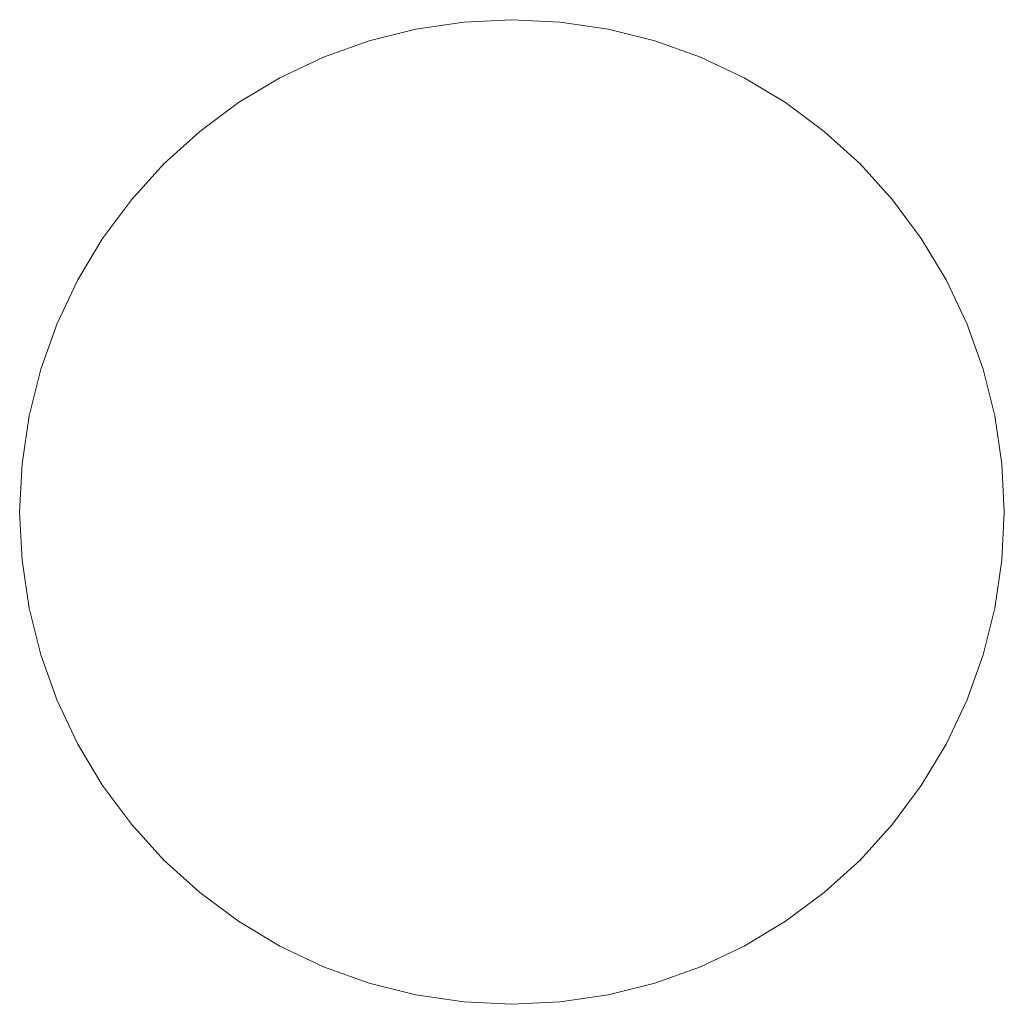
# Model space of a CAD drawing. Header units: millimetres. Extents: x -143 to 143, y -39 to 39.
# Tile 13 of 38: x -32 to -13, y -39 to -21. Entities that reach past the tile are written whole.
import ezdxf

# ---------------------------------------------------------------- set-up
doc = ezdxf.new("R2010")
doc.units = ezdxf.units.MM
doc.header["$LTSCALE"] = 5.08
doc.layers.add('None', color=7, linetype='Continuous', lineweight=5, true_color=0x000000)

# ---------------------------------------------------------------- blocks, each defined once
blk = doc.blocks.new('Group-1')
at = {"layer": 'None', "color": 18, "linetype": 'Continuous', "lineweight": 5}
for points, invisible_edges in [([(-37739.576, 11109.312, -204.914), (-37737.866, 11117.911, -204.914), (-37729.765, 11121.267, -204.914), (-37739.576, 11109.312, -204.914)], 15), ([(-37727.977, 11103.112, -204.914), (-37739.576, 11109.312, -204.914), (-37729.765, 11121.267, -204.914), (-37727.977, 11103.112, -204.914)], 15), ([(-37739.576, 11109.312, -201.739), (-37737.866, 11117.911, -201.739), (-37729.765, 11121.267, -201.739), (-37739.576, 11109.312, -201.739)], 15), ([(-37727.977, 11103.112, -201.739), (-37739.576, 11109.312, -201.739), (-37729.765, 11121.267, -201.739), (-37727.977, 11103.112, -201.739)], 15), ([(-37737.866, 11117.911, -204.914), (-37733.376, 11120.911, -204.914), (-37729.765, 11121.267, -204.914), (-37737.866, 11117.911, -204.914)], 15), ([(-37737.866, 11117.911, -201.739), (-37733.376, 11120.911, -201.739), (-37729.765, 11121.267, -201.739), (-37737.866, 11117.911, -201.739)], 15), ([(-37733.376, 11120.911, -204.914), (-37732.491, 11121.133, -204.914), (-37731.588, 11121.267, -204.914), (-37733.376, 11120.911, -204.914)], 12), ([(-37733.376, 11120.911, -204.914), (-37731.588, 11121.267, -204.914), (-37729.765, 11121.267, -204.914), (-37733.376, 11120.911, -204.914)], 15), ([(-37733.376, 11120.911, -201.739), (-37732.491, 11121.133, -201.739), (-37731.588, 11121.267, -201.739), (-37733.376, 11120.911, -201.739)], 12), ([(-37733.376, 11120.911, -201.739), (-37731.588, 11121.267, -201.739), (-37729.765, 11121.267, -201.739), (-37733.376, 11120.911, -201.739)], 15), ([(-37731.588, 11121.267, -204.914), (-37730.677, 11121.311, -204.914), (-37729.765, 11121.267, -204.914), (-37731.588, 11121.267, -204.914)], 12), ([(-37731.588, 11121.267, -201.739), (-37730.677, 11121.311, -201.739), (-37729.765, 11121.267, -201.739), (-37731.588, 11121.267, -201.739)], 12), ([(-37729.765, 11121.267, -204.914), (-37728.862, 11121.133, -204.914), (-37727.977, 11120.911, -204.914), (-37729.765, 11121.267, -204.914)], 12), ([(-37729.765, 11121.267, -204.914), (-37727.977, 11120.911, -204.914), (-37725.51, 11119.744, -204.914), (-37729.765, 11121.267, -204.914)], 15), ([(-37729.765, 11121.267, -204.914), (-37725.51, 11119.744, -204.914), (-37723.488, 11117.911, -204.914), (-37729.765, 11121.267, -204.914)], 15), ([(-37729.765, 11121.267, -204.914), (-37723.488, 11117.911, -204.914), (-37721.421, 11112.923, -204.914), (-37729.765, 11121.267, -204.914)], 15), ([(-37727.977, 11103.112, -204.914), (-37729.765, 11121.267, -204.914), (-37721.421, 11112.923, -204.914), (-37727.977, 11103.112, -204.914)], 15), ([(-37729.765, 11121.267, -201.739), (-37728.862, 11121.133, -201.739), (-37727.977, 11120.911, -201.739), (-37729.765, 11121.267, -201.739)], 12), ([(-37729.765, 11121.267, -201.739), (-37727.977, 11120.911, -201.739), (-37725.51, 11119.744, -201.739), (-37729.765, 11121.267, -201.739)], 15), ([(-37729.765, 11121.267, -201.739), (-37725.51, 11119.744, -201.739), (-37723.488, 11117.911, -201.739), (-37729.765, 11121.267, -201.739)], 15), ([(-37729.765, 11121.267, -201.739), (-37723.488, 11117.911, -201.739), (-37721.421, 11112.923, -201.739), (-37729.765, 11121.267, -201.739)], 15), ([(-37727.977, 11103.112, -201.739), (-37729.765, 11121.267, -201.739), (-37721.421, 11112.923, -201.739), (-37727.977, 11103.112, -201.739)], 15), ([(-37737.866, 11117.911, -204.914), (-37735.843, 11119.744, -204.914), (-37733.376, 11120.911, -204.914), (-37737.866, 11117.911, -204.914)], 15), ([(-37737.866, 11117.911, -201.739), (-37735.843, 11119.744, -201.739), (-37733.376, 11120.911, -201.739), (-37737.866, 11117.911, -201.739)], 15), ([(-37735.843, 11119.744, -204.914), (-37735.061, 11120.213, -204.914), (-37733.376, 11120.911, -204.914), (-37735.843, 11119.744, -204.914)], 14), ([(-37735.843, 11119.744, -201.739), (-37735.061, 11120.213, -201.739), (-37733.376, 11120.911, -201.739), (-37735.843, 11119.744, -201.739)], 14), ([(-37735.061, 11120.213, -204.914), (-37734.236, 11120.604, -204.914), (-37733.376, 11120.911, -204.914), (-37735.061, 11120.213, -204.914)], 12), ([(-37735.061, 11120.213, -201.739), (-37734.236, 11120.604, -201.739), (-37733.376, 11120.911, -201.739), (-37735.061, 11120.213, -201.739)], 12), ([(-37727.977, 11120.911, -204.914), (-37727.118, 11120.604, -204.914), (-37726.293, 11120.213, -204.914), (-37727.977, 11120.911, -204.914)], 12), ([(-37727.977, 11120.911, -204.914), (-37726.293, 11120.213, -204.914), (-37725.51, 11119.744, -204.914), (-37727.977, 11120.911, -204.914)], 13), ([(-37727.977, 11120.911, -201.739), (-37727.118, 11120.604, -201.739), (-37726.293, 11120.213, -201.739), (-37727.977, 11120.911, -201.739)], 12), ([(-37727.977, 11120.911, -201.739), (-37726.293, 11120.213, -201.739), (-37725.51, 11119.744, -201.739), (-37727.977, 11120.911, -201.739)], 13), ([(-37737.866, 11117.911, -204.914), (-37737.253, 11118.588, -204.914), (-37735.843, 11119.744, -204.914), (-37737.866, 11117.911, -204.914)], 14), ([(-37737.866, 11117.911, -201.739), (-37737.253, 11118.588, -201.739), (-37735.843, 11119.744, -201.739), (-37737.866, 11117.911, -201.739)], 14), ([(-37737.253, 11118.588, -204.914), (-37736.576, 11119.2, -204.914), (-37735.843, 11119.744, -204.914), (-37737.253, 11118.588, -204.914)], 12), ([(-37737.253, 11118.588, -201.739), (-37736.576, 11119.2, -201.739), (-37735.843, 11119.744, -201.739), (-37737.253, 11118.588, -201.739)], 12), ([(-37725.51, 11119.744, -204.914), (-37724.777, 11119.2, -204.914), (-37724.1, 11118.588, -204.914), (-37725.51, 11119.744, -204.914)], 12), ([(-37725.51, 11119.744, -204.914), (-37724.1, 11118.588, -204.914), (-37723.488, 11117.911, -204.914), (-37725.51, 11119.744, -204.914)], 13), ([(-37725.51, 11119.744, -201.739), (-37724.777, 11119.2, -201.739), (-37724.1, 11118.588, -201.739), (-37725.51, 11119.744, -201.739)], 12), ([(-37725.51, 11119.744, -201.739), (-37724.1, 11118.588, -201.739), (-37723.488, 11117.911, -201.739), (-37725.51, 11119.744, -201.739)], 13), ([(-37739.932, 11112.923, -204.914), (-37739.576, 11114.711, -204.914), (-37737.866, 11117.911, -204.914), (-37739.932, 11112.923, -204.914)], 15), ([(-37739.576, 11109.312, -204.914), (-37739.932, 11112.923, -204.914), (-37737.866, 11117.911, -204.914), (-37739.576, 11109.312, -204.914)], 15), ([(-37739.932, 11112.923, -201.739), (-37739.576, 11114.711, -201.739), (-37737.866, 11117.911, -201.739), (-37739.932, 11112.923, -201.739)], 15), ([(-37739.576, 11109.312, -201.739), (-37739.932, 11112.923, -201.739), (-37737.866, 11117.911, -201.739), (-37739.576, 11109.312, -201.739)], 15), ([(-37739.576, 11114.711, -204.914), (-37738.878, 11116.395, -204.914), (-37737.866, 11117.911, -204.914), (-37739.576, 11114.711, -204.914)], 15), ([(-37739.576, 11114.711, -201.739), (-37738.878, 11116.395, -201.739), (-37737.866, 11117.911, -201.739), (-37739.576, 11114.711, -201.739)], 15), ([(-37738.878, 11116.395, -204.914), (-37738.409, 11117.178, -204.914), (-37737.866, 11117.911, -204.914), (-37738.878, 11116.395, -204.914)], 12), ([(-37738.878, 11116.395, -201.739), (-37738.409, 11117.178, -201.739), (-37737.866, 11117.911, -201.739), (-37738.878, 11116.395, -201.739)], 12), ([(-37723.488, 11117.911, -204.914), (-37722.944, 11117.178, -204.914), (-37722.475, 11116.395, -204.914), (-37723.488, 11117.911, -204.914)], 12), ([(-37723.488, 11117.911, -204.914), (-37722.475, 11116.395, -204.914), (-37721.777, 11114.711, -204.914), (-37723.488, 11117.911, -204.914)], 15), ([(-37723.488, 11117.911, -204.914), (-37721.777, 11114.711, -204.914), (-37721.421, 11112.923, -204.914), (-37723.488, 11117.911, -204.914)], 15), ([(-37723.488, 11117.911, -201.739), (-37722.944, 11117.178, -201.739), (-37722.475, 11116.395, -201.739), (-37723.488, 11117.911, -201.739)], 12), ([(-37723.488, 11117.911, -201.739), (-37722.475, 11116.395, -201.739), (-37721.777, 11114.711, -201.739), (-37723.488, 11117.911, -201.739)], 15), ([(-37723.488, 11117.911, -201.739), (-37721.777, 11114.711, -201.739), (-37721.421, 11112.923, -201.739), (-37723.488, 11117.911, -201.739)], 15), ([(-37739.576, 11114.711, -204.914), (-37739.269, 11115.57, -204.914), (-37738.878, 11116.395, -204.914), (-37739.576, 11114.711, -204.914)], 12), ([(-37739.576, 11114.711, -201.739), (-37739.269, 11115.57, -201.739), (-37738.878, 11116.395, -201.739), (-37739.576, 11114.711, -201.739)], 12), ([(-37722.475, 11116.395, -204.914), (-37722.085, 11115.57, -204.914), (-37721.777, 11114.711, -204.914), (-37722.475, 11116.395, -204.914)], 12), ([(-37722.475, 11116.395, -201.739), (-37722.085, 11115.57, -201.739), (-37721.777, 11114.711, -201.739), (-37722.475, 11116.395, -201.739)], 12), ([(-37739.932, 11112.923, -204.914), (-37739.798, 11113.826, -204.914), (-37739.576, 11114.711, -204.914), (-37739.932, 11112.923, -204.914)], 12), ([(-37739.932, 11112.923, -201.739), (-37739.798, 11113.826, -201.739), (-37739.576, 11114.711, -201.739), (-37739.932, 11112.923, -201.739)], 12), ([(-37721.777, 11114.711, -204.914), (-37721.555, 11113.826, -204.914), (-37721.421, 11112.923, -204.914), (-37721.777, 11114.711, -204.914)], 12), ([(-37721.777, 11114.711, -201.739), (-37721.555, 11113.826, -201.739), (-37721.421, 11112.923, -201.739), (-37721.777, 11114.711, -201.739)], 12), ([(-37739.932, 11111.1, -204.914), (-37739.977, 11112.011, -204.914), (-37739.932, 11112.923, -204.914), (-37739.932, 11111.1, -204.914)], 12), ([(-37739.932, 11111.1, -201.739), (-37739.977, 11112.011, -201.739), (-37739.932, 11112.923, -201.739), (-37739.932, 11111.1, -201.739)], 12), ([(-37739.576, 11109.312, -204.914), (-37739.932, 11111.1, -204.914), (-37739.932, 11112.923, -204.914), (-37739.576, 11109.312, -204.914)], 15), ([(-37739.576, 11109.312, -201.739), (-37739.932, 11111.1, -201.739), (-37739.932, 11112.923, -201.739), (-37739.576, 11109.312, -201.739)], 15), ([(-37721.421, 11112.923, -204.914), (-37723.488, 11106.112, -204.914), (-37727.977, 11103.112, -204.914), (-37721.421, 11112.923, -204.914)], 15), ([(-37721.421, 11112.923, -201.739), (-37723.488, 11106.112, -201.739), (-37727.977, 11103.112, -201.739), (-37721.421, 11112.923, -201.739)], 15), ([(-37721.421, 11112.923, -204.914), (-37721.777, 11109.312, -204.914), (-37723.488, 11106.112, -204.914), (-37721.421, 11112.923, -204.914)], 15), ([(-37721.421, 11112.923, -201.739), (-37721.777, 11109.312, -201.739), (-37723.488, 11106.112, -201.739), (-37721.421, 11112.923, -201.739)], 15), ([(-37721.421, 11112.923, -204.914), (-37721.421, 11111.1, -204.914), (-37721.777, 11109.312, -204.914), (-37721.421, 11112.923, -204.914)], 15), ([(-37721.421, 11112.923, -201.739), (-37721.421, 11111.1, -201.739), (-37721.777, 11109.312, -201.739), (-37721.421, 11112.923, -201.739)], 15), ([(-37721.421, 11112.923, -204.914), (-37721.377, 11112.011, -204.914), (-37721.421, 11111.1, -204.914), (-37721.421, 11112.923, -204.914)], 12), ([(-37721.421, 11112.923, -201.739), (-37721.377, 11112.011, -201.739), (-37721.421, 11111.1, -201.739), (-37721.421, 11112.923, -201.739)], 12), ([(-37739.576, 11109.312, -204.914), (-37739.798, 11110.197, -204.914), (-37739.932, 11111.1, -204.914), (-37739.576, 11109.312, -204.914)], 12), ([(-37739.576, 11109.312, -201.739), (-37739.798, 11110.197, -201.739), (-37739.932, 11111.1, -201.739), (-37739.576, 11109.312, -201.739)], 12), ([(-37721.421, 11111.1, -204.914), (-37721.555, 11110.197, -204.914), (-37721.777, 11109.312, -204.914), (-37721.421, 11111.1, -204.914)], 12), ([(-37721.421, 11111.1, -201.739), (-37721.555, 11110.197, -201.739), (-37721.777, 11109.312, -201.739), (-37721.421, 11111.1, -201.739)], 12), ([(-37738.878, 11107.627, -204.914), (-37739.269, 11108.452, -204.914), (-37739.576, 11109.312, -204.914), (-37738.878, 11107.627, -204.914)], 12), ([(-37737.866, 11106.112, -204.914), (-37738.878, 11107.627, -204.914), (-37739.576, 11109.312, -204.914), (-37737.866, 11106.112, -204.914)], 15), ([(-37735.843, 11104.279, -204.914), (-37737.866, 11106.112, -204.914), (-37739.576, 11109.312, -204.914), (-37735.843, 11104.279, -204.914)], 15), ([(-37727.977, 11103.112, -204.914), (-37735.843, 11104.279, -204.914), (-37739.576, 11109.312, -204.914), (-37727.977, 11103.112, -204.914)], 15), ([(-37738.878, 11107.627, -201.739), (-37739.269, 11108.452, -201.739), (-37739.576, 11109.312, -201.739), (-37738.878, 11107.627, -201.739)], 12), ([(-37737.866, 11106.112, -201.739), (-37738.878, 11107.627, -201.739), (-37739.576, 11109.312, -201.739), (-37737.866, 11106.112, -201.739)], 15), ([(-37735.843, 11104.279, -201.739), (-37737.866, 11106.112, -201.739), (-37739.576, 11109.312, -201.739), (-37735.843, 11104.279, -201.739)], 15), ([(-37727.977, 11103.112, -201.739), (-37735.843, 11104.279, -201.739), (-37739.576, 11109.312, -201.739), (-37727.977, 11103.112, -201.739)], 15), ([(-37721.777, 11109.312, -204.914), (-37722.475, 11107.627, -204.914), (-37723.488, 11106.112, -204.914), (-37721.777, 11109.312, -204.914)], 15), ([(-37721.777, 11109.312, -201.739), (-37722.475, 11107.627, -201.739), (-37723.488, 11106.112, -201.739), (-37721.777, 11109.312, -201.739)], 15), ([(-37721.777, 11109.312, -204.914), (-37722.085, 11108.452, -204.914), (-37722.475, 11107.627, -204.914), (-37721.777, 11109.312, -204.914)], 12), ([(-37721.777, 11109.312, -201.739), (-37722.085, 11108.452, -201.739), (-37722.475, 11107.627, -201.739), (-37721.777, 11109.312, -201.739)], 12), ([(-37737.866, 11106.112, -204.914), (-37738.409, 11106.845, -204.914), (-37738.878, 11107.627, -204.914), (-37737.866, 11106.112, -204.914)], 12), ([(-37737.866, 11106.112, -201.739), (-37738.409, 11106.845, -201.739), (-37738.878, 11107.627, -201.739), (-37737.866, 11106.112, -201.739)], 12), ([(-37722.475, 11107.627, -204.914), (-37722.944, 11106.845, -204.914), (-37723.488, 11106.112, -204.914), (-37722.475, 11107.627, -204.914)], 12), ([(-37722.475, 11107.627, -201.739), (-37722.944, 11106.845, -201.739), (-37723.488, 11106.112, -201.739), (-37722.475, 11107.627, -201.739)], 12), ([(-37735.843, 11104.279, -204.914), (-37737.253, 11105.435, -204.914), (-37737.866, 11106.112, -204.914), (-37735.843, 11104.279, -204.914)], 13), ([(-37735.843, 11104.279, -201.739), (-37737.253, 11105.435, -201.739), (-37737.866, 11106.112, -201.739), (-37735.843, 11104.279, -201.739)], 13), ([(-37723.488, 11106.112, -204.914), (-37725.51, 11104.279, -204.914), (-37727.977, 11103.112, -204.914), (-37723.488, 11106.112, -204.914)], 15), ([(-37723.488, 11106.112, -201.739), (-37725.51, 11104.279, -201.739), (-37727.977, 11103.112, -201.739), (-37723.488, 11106.112, -201.739)], 15), ([(-37723.488, 11106.112, -204.914), (-37724.1, 11105.435, -204.914), (-37725.51, 11104.279, -204.914), (-37723.488, 11106.112, -204.914)], 14), ([(-37723.488, 11106.112, -201.739), (-37724.1, 11105.435, -201.739), (-37725.51, 11104.279, -201.739), (-37723.488, 11106.112, -201.739)], 14), ([(-37735.843, 11104.279, -204.914), (-37736.576, 11104.822, -204.914), (-37737.253, 11105.435, -204.914), (-37735.843, 11104.279, -204.914)], 12), ([(-37735.843, 11104.279, -201.739), (-37736.576, 11104.822, -201.739), (-37737.253, 11105.435, -201.739), (-37735.843, 11104.279, -201.739)], 12), ([(-37724.1, 11105.435, -204.914), (-37724.777, 11104.822, -204.914), (-37725.51, 11104.279, -204.914), (-37724.1, 11105.435, -204.914)], 12), ([(-37724.1, 11105.435, -201.739), (-37724.777, 11104.822, -201.739), (-37725.51, 11104.279, -201.739), (-37724.1, 11105.435, -201.739)], 12), ([(-37733.376, 11103.112, -204.914), (-37735.061, 11103.81, -204.914), (-37735.843, 11104.279, -204.914), (-37733.376, 11103.112, -204.914)], 13), ([(-37731.588, 11102.756, -204.914), (-37733.376, 11103.112, -204.914), (-37735.843, 11104.279, -204.914), (-37731.588, 11102.756, -204.914)], 15), ([(-37727.977, 11103.112, -204.914), (-37731.588, 11102.756, -204.914), (-37735.843, 11104.279, -204.914), (-37727.977, 11103.112, -204.914)], 15), ([(-37733.376, 11103.112, -201.739), (-37735.061, 11103.81, -201.739), (-37735.843, 11104.279, -201.739), (-37733.376, 11103.112, -201.739)], 13), ([(-37731.588, 11102.756, -201.739), (-37733.376, 11103.112, -201.739), (-37735.843, 11104.279, -201.739), (-37731.588, 11102.756, -201.739)], 15), ([(-37727.977, 11103.112, -201.739), (-37731.588, 11102.756, -201.739), (-37735.843, 11104.279, -201.739), (-37727.977, 11103.112, -201.739)], 15), ([(-37725.51, 11104.279, -204.914), (-37726.293, 11103.81, -204.914), (-37727.977, 11103.112, -204.914), (-37725.51, 11104.279, -204.914)], 14), ([(-37725.51, 11104.279, -201.739), (-37726.293, 11103.81, -201.739), (-37727.977, 11103.112, -201.739), (-37725.51, 11104.279, -201.739)], 14), ([(-37733.376, 11103.112, -204.914), (-37734.236, 11103.419, -204.914), (-37735.061, 11103.81, -204.914), (-37733.376, 11103.112, -204.914)], 12), ([(-37733.376, 11103.112, -201.739), (-37734.236, 11103.419, -201.739), (-37735.061, 11103.81, -201.739), (-37733.376, 11103.112, -201.739)], 12), ([(-37726.293, 11103.81, -204.914), (-37727.118, 11103.419, -204.914), (-37727.977, 11103.112, -204.914), (-37726.293, 11103.81, -204.914)], 12), ([(-37726.293, 11103.81, -201.739), (-37727.118, 11103.419, -201.739), (-37727.977, 11103.112, -201.739), (-37726.293, 11103.81, -201.739)], 12), ([(-37731.588, 11102.756, -204.914), (-37732.491, 11102.89, -204.914), (-37733.376, 11103.112, -204.914), (-37731.588, 11102.756, -204.914)], 12), ([(-37731.588, 11102.756, -201.739), (-37732.491, 11102.89, -201.739), (-37733.376, 11103.112, -201.739), (-37731.588, 11102.756, -201.739)], 12), ([(-37727.977, 11103.112, -204.914), (-37729.765, 11102.756, -204.914), (-37731.588, 11102.756, -204.914), (-37727.977, 11103.112, -204.914)], 15), ([(-37727.977, 11103.112, -201.739), (-37729.765, 11102.756, -201.739), (-37731.588, 11102.756, -201.739), (-37727.977, 11103.112, -201.739)], 15), ([(-37727.977, 11103.112, -204.914), (-37728.862, 11102.89, -204.914), (-37729.765, 11102.756, -204.914), (-37727.977, 11103.112, -204.914)], 12), ([(-37727.977, 11103.112, -201.739), (-37728.862, 11102.89, -201.739), (-37729.765, 11102.756, -201.739), (-37727.977, 11103.112, -201.739)], 12), ([(-37729.765, 11102.756, -204.914), (-37730.677, 11102.711, -204.914), (-37731.588, 11102.756, -204.914), (-37729.765, 11102.756, -204.914)], 12), ([(-37729.765, 11102.756, -201.739), (-37730.677, 11102.711, -201.739), (-37731.588, 11102.756, -201.739), (-37729.765, 11102.756, -201.739)], 12)]:
    blk.add_3dface(points, dxfattribs=dict(at, invisible_edges=invisible_edges))
for points in [[(-37732.491, 11121.133, -201.739), (-37732.491, 11121.133, -204.914), (-37733.376, 11120.911, -204.914), (-37733.376, 11120.911, -201.739)], [(-37731.588, 11121.267, -201.739), (-37731.588, 11121.267, -204.914), (-37732.491, 11121.133, -204.914), (-37732.491, 11121.133, -201.739)], [(-37730.677, 11121.311, -201.739), (-37730.677, 11121.311, -204.914), (-37731.588, 11121.267, -204.914), (-37731.588, 11121.267, -201.739)], [(-37729.765, 11121.267, -201.739), (-37729.765, 11121.267, -204.914), (-37730.677, 11121.311, -204.914), (-37730.677, 11121.311, -201.739)], [(-37728.862, 11121.133, -201.739), (-37728.862, 11121.133, -204.914), (-37729.765, 11121.267, -204.914), (-37729.765, 11121.267, -201.739)], [(-37727.977, 11120.911, -201.739), (-37727.977, 11120.911, -204.914), (-37728.862, 11121.133, -204.914), (-37728.862, 11121.133, -201.739)], [(-37733.376, 11120.911, -201.739), (-37733.376, 11120.911, -204.914), (-37734.236, 11120.604, -204.914), (-37734.236, 11120.604, -201.739)], [(-37727.118, 11120.604, -201.739), (-37727.118, 11120.604, -204.914), (-37727.977, 11120.911, -204.914), (-37727.977, 11120.911, -201.739)], [(-37734.236, 11120.604, -201.739), (-37734.236, 11120.604, -204.914), (-37735.061, 11120.213, -204.914), (-37735.061, 11120.213, -201.739)], [(-37726.293, 11120.213, -201.739), (-37726.293, 11120.213, -204.914), (-37727.118, 11120.604, -204.914), (-37727.118, 11120.604, -201.739)], [(-37735.061, 11120.213, -201.739), (-37735.061, 11120.213, -204.914), (-37735.843, 11119.744, -204.914), (-37735.843, 11119.744, -201.739)], [(-37725.51, 11119.744, -201.739), (-37725.51, 11119.744, -204.914), (-37726.293, 11120.213, -204.914), (-37726.293, 11120.213, -201.739)], [(-37735.843, 11119.744, -201.739), (-37735.843, 11119.744, -204.914), (-37736.576, 11119.2, -204.914), (-37736.576, 11119.2, -201.739)], [(-37724.777, 11119.2, -201.739), (-37724.777, 11119.2, -204.914), (-37725.51, 11119.744, -204.914), (-37725.51, 11119.744, -201.739)], [(-37736.576, 11119.2, -201.739), (-37736.576, 11119.2, -204.914), (-37737.253, 11118.588, -204.914), (-37737.253, 11118.588, -201.739)], [(-37724.1, 11118.588, -201.739), (-37724.1, 11118.588, -204.914), (-37724.777, 11119.2, -204.914), (-37724.777, 11119.2, -201.739)], [(-37737.253, 11118.588, -201.739), (-37737.253, 11118.588, -204.914), (-37737.866, 11117.911, -204.914), (-37737.866, 11117.911, -201.739)], [(-37723.488, 11117.911, -201.739), (-37723.488, 11117.911, -204.914), (-37724.1, 11118.588, -204.914), (-37724.1, 11118.588, -201.739)], [(-37737.866, 11117.911, -201.739), (-37737.866, 11117.911, -204.914), (-37738.409, 11117.178, -204.914), (-37738.409, 11117.178, -201.739)], [(-37722.944, 11117.178, -201.739), (-37722.944, 11117.178, -204.914), (-37723.488, 11117.911, -204.914), (-37723.488, 11117.911, -201.739)], [(-37738.409, 11117.178, -201.739), (-37738.409, 11117.178, -204.914), (-37738.878, 11116.395, -204.914), (-37738.878, 11116.395, -201.739)], [(-37722.475, 11116.395, -201.739), (-37722.475, 11116.395, -204.914), (-37722.944, 11117.178, -204.914), (-37722.944, 11117.178, -201.739)], [(-37738.878, 11116.395, -201.739), (-37738.878, 11116.395, -204.914), (-37739.269, 11115.57, -204.914), (-37739.269, 11115.57, -201.739)], [(-37722.085, 11115.57, -201.739), (-37722.085, 11115.57, -204.914), (-37722.475, 11116.395, -204.914), (-37722.475, 11116.395, -201.739)], [(-37739.269, 11115.57, -201.739), (-37739.269, 11115.57, -204.914), (-37739.576, 11114.711, -204.914), (-37739.576, 11114.711, -201.739)], [(-37721.777, 11114.711, -201.739), (-37721.777, 11114.711, -204.914), (-37722.085, 11115.57, -204.914), (-37722.085, 11115.57, -201.739)], [(-37739.576, 11114.711, -201.739), (-37739.576, 11114.711, -204.914), (-37739.798, 11113.826, -204.914), (-37739.798, 11113.826, -201.739)], [(-37721.555, 11113.826, -201.739), (-37721.555, 11113.826, -204.914), (-37721.777, 11114.711, -204.914), (-37721.777, 11114.711, -201.739)], [(-37739.798, 11113.826, -201.739), (-37739.798, 11113.826, -204.914), (-37739.932, 11112.923, -204.914), (-37739.932, 11112.923, -201.739)], [(-37721.421, 11112.923, -201.739), (-37721.421, 11112.923, -204.914), (-37721.555, 11113.826, -204.914), (-37721.555, 11113.826, -201.739)], [(-37739.932, 11112.923, -201.739), (-37739.932, 11112.923, -204.914), (-37739.977, 11112.011, -204.914), (-37739.977, 11112.011, -201.739)], [(-37721.377, 11112.011, -201.739), (-37721.377, 11112.011, -204.914), (-37721.421, 11112.923, -204.914), (-37721.421, 11112.923, -201.739)], [(-37739.977, 11112.011, -201.739), (-37739.977, 11112.011, -204.914), (-37739.932, 11111.1, -204.914), (-37739.932, 11111.1, -201.739)], [(-37721.421, 11111.1, -201.739), (-37721.421, 11111.1, -204.914), (-37721.377, 11112.011, -204.914), (-37721.377, 11112.011, -201.739)], [(-37739.932, 11111.1, -201.739), (-37739.932, 11111.1, -204.914), (-37739.798, 11110.197, -204.914), (-37739.798, 11110.197, -201.739)], [(-37721.555, 11110.197, -201.739), (-37721.555, 11110.197, -204.914), (-37721.421, 11111.1, -204.914), (-37721.421, 11111.1, -201.739)], [(-37739.798, 11110.197, -201.739), (-37739.798, 11110.197, -204.914), (-37739.576, 11109.312, -204.914), (-37739.576, 11109.312, -201.739)], [(-37721.777, 11109.312, -201.739), (-37721.777, 11109.312, -204.914), (-37721.555, 11110.197, -204.914), (-37721.555, 11110.197, -201.739)], [(-37739.576, 11109.312, -201.739), (-37739.576, 11109.312, -204.914), (-37739.269, 11108.452, -204.914), (-37739.269, 11108.452, -201.739)], [(-37722.085, 11108.452, -201.739), (-37722.085, 11108.452, -204.914), (-37721.777, 11109.312, -204.914), (-37721.777, 11109.312, -201.739)], [(-37739.269, 11108.452, -201.739), (-37739.269, 11108.452, -204.914), (-37738.878, 11107.627, -204.914), (-37738.878, 11107.627, -201.739)], [(-37722.475, 11107.627, -201.739), (-37722.475, 11107.627, -204.914), (-37722.085, 11108.452, -204.914), (-37722.085, 11108.452, -201.739)], [(-37738.878, 11107.627, -201.739), (-37738.878, 11107.627, -204.914), (-37738.409, 11106.845, -204.914), (-37738.409, 11106.845, -201.739)], [(-37722.944, 11106.845, -201.739), (-37722.944, 11106.845, -204.914), (-37722.475, 11107.627, -204.914), (-37722.475, 11107.627, -201.739)], [(-37738.409, 11106.845, -201.739), (-37738.409, 11106.845, -204.914), (-37737.866, 11106.112, -204.914), (-37737.866, 11106.112, -201.739)], [(-37723.488, 11106.112, -201.739), (-37723.488, 11106.112, -204.914), (-37722.944, 11106.845, -204.914), (-37722.944, 11106.845, -201.739)], [(-37737.866, 11106.112, -201.739), (-37737.866, 11106.112, -204.914), (-37737.253, 11105.435, -204.914), (-37737.253, 11105.435, -201.739)], [(-37724.1, 11105.435, -201.739), (-37724.1, 11105.435, -204.914), (-37723.488, 11106.112, -204.914), (-37723.488, 11106.112, -201.739)], [(-37737.253, 11105.435, -201.739), (-37737.253, 11105.435, -204.914), (-37736.576, 11104.822, -204.914), (-37736.576, 11104.822, -201.739)], [(-37724.777, 11104.822, -201.739), (-37724.777, 11104.822, -204.914), (-37724.1, 11105.435, -204.914), (-37724.1, 11105.435, -201.739)], [(-37736.576, 11104.822, -201.739), (-37736.576, 11104.822, -204.914), (-37735.843, 11104.279, -204.914), (-37735.843, 11104.279, -201.739)], [(-37725.51, 11104.279, -201.739), (-37725.51, 11104.279, -204.914), (-37724.777, 11104.822, -204.914), (-37724.777, 11104.822, -201.739)], [(-37735.843, 11104.279, -201.739), (-37735.843, 11104.279, -204.914), (-37735.061, 11103.81, -204.914), (-37735.061, 11103.81, -201.739)], [(-37726.293, 11103.81, -201.739), (-37726.293, 11103.81, -204.914), (-37725.51, 11104.279, -204.914), (-37725.51, 11104.279, -201.739)], [(-37735.061, 11103.81, -201.739), (-37735.061, 11103.81, -204.914), (-37734.236, 11103.419, -204.914), (-37734.236, 11103.419, -201.739)], [(-37727.118, 11103.419, -201.739), (-37727.118, 11103.419, -204.914), (-37726.293, 11103.81, -204.914), (-37726.293, 11103.81, -201.739)], [(-37734.236, 11103.419, -201.739), (-37734.236, 11103.419, -204.914), (-37733.376, 11103.112, -204.914), (-37733.376, 11103.112, -201.739)], [(-37727.977, 11103.112, -201.739), (-37727.977, 11103.112, -204.914), (-37727.118, 11103.419, -204.914), (-37727.118, 11103.419, -201.739)], [(-37733.376, 11103.112, -201.739), (-37733.376, 11103.112, -204.914), (-37732.491, 11102.89, -204.914), (-37732.491, 11102.89, -201.739)], [(-37728.862, 11102.89, -201.739), (-37728.862, 11102.89, -204.914), (-37727.977, 11103.112, -204.914), (-37727.977, 11103.112, -201.739)], [(-37732.491, 11102.89, -201.739), (-37732.491, 11102.89, -204.914), (-37731.588, 11102.756, -204.914), (-37731.588, 11102.756, -201.739)], [(-37731.588, 11102.756, -201.739), (-37731.588, 11102.756, -204.914), (-37730.677, 11102.711, -204.914), (-37730.677, 11102.711, -201.739)], [(-37730.677, 11102.711, -201.739), (-37730.677, 11102.711, -204.914), (-37729.765, 11102.756, -204.914), (-37729.765, 11102.756, -201.739)], [(-37729.765, 11102.756, -201.739), (-37729.765, 11102.756, -204.914), (-37728.862, 11102.89, -204.914), (-37728.862, 11102.89, -201.739)]]:
    blk.add_3dface(points, dxfattribs=at)
at = {"layer": 'None', "color": 0, "flags": 1}
for tag in ['Yoke', 'Weight', 'Weight', 'Wattage', '3D_Symbol_Name', 'Candlepower', 'Body', 'Model_Name', 'Beam_Angle', 'Field_Angle', 'Remarks', 'Beam_Angle_2', 'Field_Angle_2', 'Num_Channels', 'Frame_Size', 'Device_Type', 'FixtureID', 'Frame_Size', 'Base', 'Lens', 'Inst_Type', 'Lamp']:
    blk.add_attdef(tag, (-18962.77, 19681.012), '', height=0.18, dxfattribs=at)

msp = doc.modelspace()

# ---------------------------------------------------------------- block references
at = {"layer": 'None', "color": 7}
msp.add_blockref('Group-1', (37708.451, -11142.015), dxfattribs=at)

doc.saveas('drawing.dxf')
